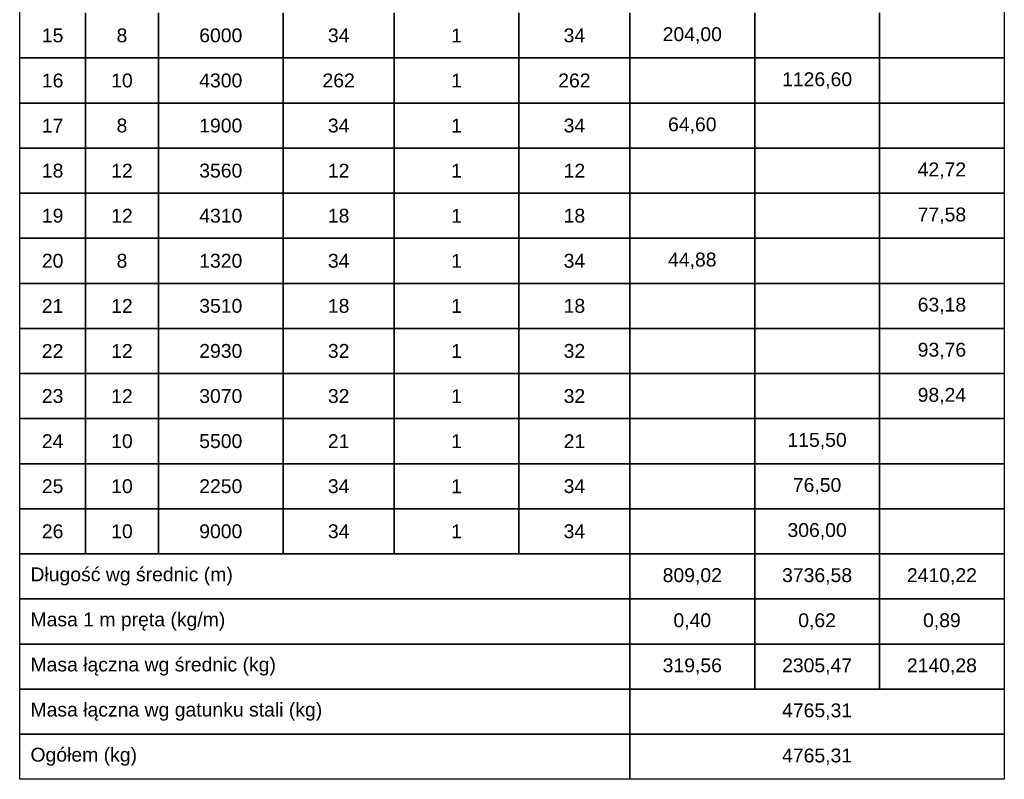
# Model space of a CAD drawing. Extents: x -1474 to 455485, y -101625 to 75879.
# Tile 29 of 40: x 371208 to 374048, y -99968 to -97778. Entities that reach past the tile are written whole.
import ezdxf

# ---------------------------------------------------------------- set-up
doc = ezdxf.new("R2010")
doc.units = 0
doc.header["$LTSCALE"] = 10
doc.header["$MEASUREMENT"] = 0
doc.layers.add('RCAD_tabele zbrojenia', color=7, linetype='Continuous')
doc.styles.add('style2', font='arial.ttf', dxfattribs={"height": 40})

msp = doc.modelspace()

# ---------------------------------------------------------------- linework, layer by layer
at = {"layer": 'RCAD_tabele zbrojenia', "color": 242}
for p, q in [((371208.17821, -99968.06983), (371208.17821, -95648.06983)), ((374048.17821, -95648.06983), (374048.17821, -99968.06983)), ((371208.17821, -97888.06983), (371208.17821, -97758.06983)), ((371398.17821, -97758.06983), (371398.17821, -97888.06983)), ((371398.17821, -97888.06983), (371398.17821, -97758.06983)), ((371608.17821, -97758.06983), (371608.17821, -97888.06983)), ((371608.17821, -97888.06983), (371608.17821, -97758.06983)), ((371968.17821, -97758.06983), (371968.17821, -97888.06983)), ((371968.17821, -97888.06983), (371968.17821, -97758.06983)), ((372288.17821, -97758.06983), (372288.17821, -97888.06983)), ((372288.17821, -97888.06983), (372288.17821, -97758.06983)), ((372648.17821, -97758.06983), (372648.17821, -97888.06983)), ((372648.17821, -97888.06983), (372648.17821, -97758.06983)), ((372968.17821, -97758.06983), (372968.17821, -97888.06983)), ((372968.17821, -97888.06983), (372968.17821, -97758.06983)), ((373328.17821, -97758.06983), (373328.17821, -97888.06983)), ((373328.17821, -97888.06983), (373328.17821, -97758.06983)), ((373688.17821, -97758.06983), (373688.17821, -97888.06983)), ((373688.17821, -97888.06983), (373688.17821, -97758.06983)), ((374048.17821, -97758.06983), (374048.17821, -97888.06983)), ((371398.17821, -97888.06983), (371208.17821, -97888.06983)), ((371208.17821, -97888.06983), (371398.17821, -97888.06983)), ((371208.17821, -98018.06983), (371208.17821, -97888.06983)), ((371608.17821, -97888.06983), (371398.17821, -97888.06983)), ((371398.17821, -97888.06983), (371398.17821, -98018.06983)), ((371398.17821, -97888.06983), (371608.17821, -97888.06983)), ((371398.17821, -98018.06983), (371398.17821, -97888.06983)), ((371968.17821, -97888.06983), (371608.17821, -97888.06983)), ((371608.17821, -97888.06983), (371608.17821, -98018.06983)), ((371608.17821, -97888.06983), (371968.17821, -97888.06983)), ((371608.17821, -98018.06983), (371608.17821, -97888.06983)), ((372288.17821, -97888.06983), (371968.17821, -97888.06983)), ((371968.17821, -97888.06983), (371968.17821, -98018.06983)), ((371968.17821, -97888.06983), (372288.17821, -97888.06983)), ((371968.17821, -98018.06983), (371968.17821, -97888.06983)), ((372648.17821, -97888.06983), (372288.17821, -97888.06983)), ((372288.17821, -97888.06983), (372288.17821, -98018.06983)), ((372288.17821, -97888.06983), (372648.17821, -97888.06983)), ((372288.17821, -98018.06983), (372288.17821, -97888.06983)), ((372968.17821, -97888.06983), (372648.17821, -97888.06983)), ((372648.17821, -97888.06983), (372648.17821, -98018.06983)), ((372648.17821, -97888.06983), (372968.17821, -97888.06983)), ((372648.17821, -98018.06983), (372648.17821, -97888.06983)), ((373328.17821, -97888.06983), (372968.17821, -97888.06983)), ((372968.17821, -97888.06983), (372968.17821, -98018.06983)), ((372968.17821, -97888.06983), (373328.17821, -97888.06983)), ((372968.17821, -98018.06983), (372968.17821, -97888.06983)), ((373688.17821, -97888.06983), (373328.17821, -97888.06983)), ((373328.17821, -97888.06983), (373328.17821, -98018.06983)), ((373328.17821, -97888.06983), (373688.17821, -97888.06983)), ((373328.17821, -98018.06983), (373328.17821, -97888.06983)), ((374048.17821, -97888.06983), (373688.17821, -97888.06983)), ((373688.17821, -97888.06983), (373688.17821, -98018.06983)), ((373688.17821, -97888.06983), (374048.17821, -97888.06983)), ((373688.17821, -98018.06983), (373688.17821, -97888.06983)), ((374048.17821, -97888.06983), (374048.17821, -98018.06983)), ((371398.17821, -98018.06983), (371208.17821, -98018.06983)), ((371208.17821, -98018.06983), (371398.17821, -98018.06983)), ((371208.17821, -98148.06983), (371208.17821, -98018.06983)), ((371608.17821, -98018.06983), (371398.17821, -98018.06983)), ((371398.17821, -98018.06983), (371398.17821, -98148.06983)), ((371398.17821, -98018.06983), (371608.17821, -98018.06983)), ((371398.17821, -98148.06983), (371398.17821, -98018.06983)), ((371968.17821, -98018.06983), (371608.17821, -98018.06983)), ((371608.17821, -98018.06983), (371608.17821, -98148.06983)), ((371608.17821, -98018.06983), (371968.17821, -98018.06983)), ((371608.17821, -98148.06983), (371608.17821, -98018.06983)), ((372288.17821, -98018.06983), (371968.17821, -98018.06983)), ((371968.17821, -98018.06983), (371968.17821, -98148.06983)), ((371968.17821, -98018.06983), (372288.17821, -98018.06983)), ((371968.17821, -98148.06983), (371968.17821, -98018.06983)), ((372648.17821, -98018.06983), (372288.17821, -98018.06983)), ((372288.17821, -98018.06983), (372288.17821, -98148.06983)), ((372288.17821, -98018.06983), (372648.17821, -98018.06983)), ((372288.17821, -98148.06983), (372288.17821, -98018.06983)), ((372968.17821, -98018.06983), (372648.17821, -98018.06983)), ((372648.17821, -98018.06983), (372648.17821, -98148.06983)), ((372648.17821, -98018.06983), (372968.17821, -98018.06983)), ((372648.17821, -98148.06983), (372648.17821, -98018.06983)), ((373328.17821, -98018.06983), (372968.17821, -98018.06983)), ((372968.17821, -98018.06983), (372968.17821, -98148.06983)), ((372968.17821, -98018.06983), (373328.17821, -98018.06983)), ((372968.17821, -98148.06983), (372968.17821, -98018.06983)), ((373688.17821, -98018.06983), (373328.17821, -98018.06983)), ((373328.17821, -98018.06983), (373328.17821, -98148.06983)), ((373328.17821, -98018.06983), (373688.17821, -98018.06983)), ((373328.17821, -98148.06983), (373328.17821, -98018.06983)), ((374048.17821, -98018.06983), (373688.17821, -98018.06983)), ((373688.17821, -98018.06983), (373688.17821, -98148.06983)), ((373688.17821, -98018.06983), (374048.17821, -98018.06983)), ((373688.17821, -98148.06983), (373688.17821, -98018.06983)), ((374048.17821, -98018.06983), (374048.17821, -98148.06983)), ((371398.17821, -98148.06983), (371208.17821, -98148.06983)), ((371208.17821, -98148.06983), (371398.17821, -98148.06983)), ((371208.17821, -98278.06983), (371208.17821, -98148.06983)), ((371608.17821, -98148.06983), (371398.17821, -98148.06983)), ((371398.17821, -98148.06983), (371398.17821, -98278.06983)), ((371398.17821, -98148.06983), (371608.17821, -98148.06983)), ((371398.17821, -98278.06983), (371398.17821, -98148.06983)), ((371968.17821, -98148.06983), (371608.17821, -98148.06983)), ((371608.17821, -98148.06983), (371608.17821, -98278.06983)), ((371608.17821, -98148.06983), (371968.17821, -98148.06983)), ((371608.17821, -98278.06983), (371608.17821, -98148.06983)), ((372288.17821, -98148.06983), (371968.17821, -98148.06983)), ((371968.17821, -98148.06983), (371968.17821, -98278.06983)), ((371968.17821, -98148.06983), (372288.17821, -98148.06983)), ((371968.17821, -98278.06983), (371968.17821, -98148.06983)), ((372648.17821, -98148.06983), (372288.17821, -98148.06983)), ((372288.17821, -98148.06983), (372288.17821, -98278.06983)), ((372288.17821, -98148.06983), (372648.17821, -98148.06983)), ((372288.17821, -98278.06983), (372288.17821, -98148.06983)), ((372968.17821, -98148.06983), (372648.17821, -98148.06983)), ((372648.17821, -98148.06983), (372648.17821, -98278.06983)), ((372648.17821, -98148.06983), (372968.17821, -98148.06983)), ((372648.17821, -98278.06983), (372648.17821, -98148.06983)), ((373328.17821, -98148.06983), (372968.17821, -98148.06983)), ((372968.17821, -98148.06983), (372968.17821, -98278.06983)), ((372968.17821, -98148.06983), (373328.17821, -98148.06983)), ((372968.17821, -98278.06983), (372968.17821, -98148.06983)), ((373688.17821, -98148.06983), (373328.17821, -98148.06983)), ((373328.17821, -98148.06983), (373328.17821, -98278.06983)), ((373328.17821, -98148.06983), (373688.17821, -98148.06983)), ((373328.17821, -98278.06983), (373328.17821, -98148.06983)), ((374048.17821, -98148.06983), (373688.17821, -98148.06983)), ((373688.17821, -98148.06983), (373688.17821, -98278.06983)), ((373688.17821, -98148.06983), (374048.17821, -98148.06983)), ((373688.17821, -98278.06983), (373688.17821, -98148.06983)), ((374048.17821, -98148.06983), (374048.17821, -98278.06983)), ((371398.17821, -98278.06983), (371208.17821, -98278.06983)), ((371208.17821, -98278.06983), (371398.17821, -98278.06983)), ((371208.17821, -98408.06983), (371208.17821, -98278.06983)), ((371608.17821, -98278.06983), (371398.17821, -98278.06983)), ((371398.17821, -98278.06983), (371398.17821, -98408.06983)), ((371398.17821, -98278.06983), (371608.17821, -98278.06983)), ((371398.17821, -98408.06983), (371398.17821, -98278.06983)), ((371968.17821, -98278.06983), (371608.17821, -98278.06983)), ((371608.17821, -98278.06983), (371608.17821, -98408.06983)), ((371608.17821, -98278.06983), (371968.17821, -98278.06983)), ((371608.17821, -98408.06983), (371608.17821, -98278.06983)), ((372288.17821, -98278.06983), (371968.17821, -98278.06983)), ((371968.17821, -98278.06983), (371968.17821, -98408.06983)), ((371968.17821, -98278.06983), (372288.17821, -98278.06983)), ((371968.17821, -98408.06983), (371968.17821, -98278.06983)), ((372648.17821, -98278.06983), (372288.17821, -98278.06983)), ((372288.17821, -98278.06983), (372288.17821, -98408.06983)), ((372288.17821, -98278.06983), (372648.17821, -98278.06983)), ((372288.17821, -98408.06983), (372288.17821, -98278.06983)), ((372968.17821, -98278.06983), (372648.17821, -98278.06983)), ((372648.17821, -98278.06983), (372648.17821, -98408.06983)), ((372648.17821, -98278.06983), (372968.17821, -98278.06983)), ((372648.17821, -98408.06983), (372648.17821, -98278.06983)), ((373328.17821, -98278.06983), (372968.17821, -98278.06983)), ((372968.17821, -98278.06983), (372968.17821, -98408.06983)), ((372968.17821, -98278.06983), (373328.17821, -98278.06983)), ((372968.17821, -98408.06983), (372968.17821, -98278.06983)), ((373688.17821, -98278.06983), (373328.17821, -98278.06983)), ((373328.17821, -98278.06983), (373328.17821, -98408.06983)), ((373328.17821, -98278.06983), (373688.17821, -98278.06983)), ((373328.17821, -98408.06983), (373328.17821, -98278.06983)), ((374048.17821, -98278.06983), (373688.17821, -98278.06983)), ((373688.17821, -98278.06983), (373688.17821, -98408.06983)), ((373688.17821, -98278.06983), (374048.17821, -98278.06983)), ((373688.17821, -98408.06983), (373688.17821, -98278.06983)), ((374048.17821, -98278.06983), (374048.17821, -98408.06983)), ((371398.17821, -98408.06983), (371208.17821, -98408.06983)), ((371208.17821, -98408.06983), (371398.17821, -98408.06983)), ((371208.17821, -98538.06983), (371208.17821, -98408.06983)), ((371608.17821, -98408.06983), (371398.17821, -98408.06983)), ((371398.17821, -98408.06983), (371398.17821, -98538.06983)), ((371398.17821, -98408.06983), (371608.17821, -98408.06983)), ((371398.17821, -98538.06983), (371398.17821, -98408.06983)), ((371968.17821, -98408.06983), (371608.17821, -98408.06983)), ((371608.17821, -98408.06983), (371608.17821, -98538.06983)), ((371608.17821, -98408.06983), (371968.17821, -98408.06983)), ((371608.17821, -98538.06983), (371608.17821, -98408.06983)), ((372288.17821, -98408.06983), (371968.17821, -98408.06983)), ((371968.17821, -98408.06983), (371968.17821, -98538.06983)), ((371968.17821, -98408.06983), (372288.17821, -98408.06983)), ((371968.17821, -98538.06983), (371968.17821, -98408.06983)), ((372648.17821, -98408.06983), (372288.17821, -98408.06983)), ((372288.17821, -98408.06983), (372288.17821, -98538.06983)), ((372288.17821, -98408.06983), (372648.17821, -98408.06983)), ((372288.17821, -98538.06983), (372288.17821, -98408.06983)), ((372968.17821, -98408.06983), (372648.17821, -98408.06983)), ((372648.17821, -98408.06983), (372648.17821, -98538.06983)), ((372648.17821, -98408.06983), (372968.17821, -98408.06983)), ((372648.17821, -98538.06983), (372648.17821, -98408.06983)), ((373328.17821, -98408.06983), (372968.17821, -98408.06983)), ((372968.17821, -98408.06983), (372968.17821, -98538.06983)), ((372968.17821, -98408.06983), (373328.17821, -98408.06983)), ((372968.17821, -98538.06983), (372968.17821, -98408.06983)), ((373688.17821, -98408.06983), (373328.17821, -98408.06983)), ((373328.17821, -98408.06983), (373328.17821, -98538.06983)), ((373328.17821, -98408.06983), (373688.17821, -98408.06983)), ((373328.17821, -98538.06983), (373328.17821, -98408.06983)), ((374048.17821, -98408.06983), (373688.17821, -98408.06983)), ((373688.17821, -98408.06983), (373688.17821, -98538.06983)), ((373688.17821, -98408.06983), (374048.17821, -98408.06983)), ((373688.17821, -98538.06983), (373688.17821, -98408.06983)), ((374048.17821, -98408.06983), (374048.17821, -98538.06983)), ((371398.17821, -98538.06983), (371208.17821, -98538.06983)), ((371208.17821, -98538.06983), (371398.17821, -98538.06983)), ((371208.17821, -98668.06983), (371208.17821, -98538.06983)), ((371608.17821, -98538.06983), (371398.17821, -98538.06983)), ((371398.17821, -98538.06983), (371398.17821, -98668.06983)), ((371398.17821, -98538.06983), (371608.17821, -98538.06983)), ((371398.17821, -98668.06983), (371398.17821, -98538.06983)), ((371968.17821, -98538.06983), (371608.17821, -98538.06983)), ((371608.17821, -98538.06983), (371608.17821, -98668.06983)), ((371608.17821, -98538.06983), (371968.17821, -98538.06983)), ((371608.17821, -98668.06983), (371608.17821, -98538.06983)), ((372288.17821, -98538.06983), (371968.17821, -98538.06983)), ((371968.17821, -98538.06983), (371968.17821, -98668.06983)), ((371968.17821, -98538.06983), (372288.17821, -98538.06983)), ((371968.17821, -98668.06983), (371968.17821, -98538.06983)), ((372648.17821, -98538.06983), (372288.17821, -98538.06983)), ((372288.17821, -98538.06983), (372288.17821, -98668.06983)), ((372288.17821, -98538.06983), (372648.17821, -98538.06983)), ((372288.17821, -98668.06983), (372288.17821, -98538.06983)), ((372968.17821, -98538.06983), (372648.17821, -98538.06983)), ((372648.17821, -98538.06983), (372648.17821, -98668.06983)), ((372648.17821, -98538.06983), (372968.17821, -98538.06983)), ((372648.17821, -98668.06983), (372648.17821, -98538.06983)), ((373328.17821, -98538.06983), (372968.17821, -98538.06983)), ((372968.17821, -98538.06983), (372968.17821, -98668.06983)), ((372968.17821, -98538.06983), (373328.17821, -98538.06983)), ((372968.17821, -98668.06983), (372968.17821, -98538.06983)), ((373688.17821, -98538.06983), (373328.17821, -98538.06983)), ((373328.17821, -98538.06983), (373328.17821, -98668.06983)), ((373328.17821, -98538.06983), (373688.17821, -98538.06983)), ((373328.17821, -98668.06983), (373328.17821, -98538.06983)), ((374048.17821, -98538.06983), (373688.17821, -98538.06983)), ((373688.17821, -98538.06983), (373688.17821, -98668.06983)), ((373688.17821, -98538.06983), (374048.17821, -98538.06983)), ((373688.17821, -98668.06983), (373688.17821, -98538.06983)), ((374048.17821, -98538.06983), (374048.17821, -98668.06983)), ((371398.17821, -98668.06983), (371208.17821, -98668.06983)), ((371208.17821, -98668.06983), (371398.17821, -98668.06983)), ((371208.17821, -98798.06983), (371208.17821, -98668.06983)), ((371608.17821, -98668.06983), (371398.17821, -98668.06983)), ((371398.17821, -98668.06983), (371398.17821, -98798.06983)), ((371398.17821, -98668.06983), (371608.17821, -98668.06983)), ((371398.17821, -98798.06983), (371398.17821, -98668.06983)), ((371968.17821, -98668.06983), (371608.17821, -98668.06983)), ((371608.17821, -98668.06983), (371608.17821, -98798.06983)), ((371608.17821, -98668.06983), (371968.17821, -98668.06983)), ((371608.17821, -98798.06983), (371608.17821, -98668.06983)), ((372288.17821, -98668.06983), (371968.17821, -98668.06983)), ((371968.17821, -98668.06983), (371968.17821, -98798.06983)), ((371968.17821, -98668.06983), (372288.17821, -98668.06983)), ((371968.17821, -98798.06983), (371968.17821, -98668.06983)), ((372648.17821, -98668.06983), (372288.17821, -98668.06983)), ((372288.17821, -98668.06983), (372288.17821, -98798.06983)), ((372288.17821, -98668.06983), (372648.17821, -98668.06983)), ((372288.17821, -98798.06983), (372288.17821, -98668.06983)), ((372968.17821, -98668.06983), (372648.17821, -98668.06983)), ((372648.17821, -98668.06983), (372648.17821, -98798.06983)), ((372648.17821, -98668.06983), (372968.17821, -98668.06983)), ((372648.17821, -98798.06983), (372648.17821, -98668.06983)), ((373328.17821, -98668.06983), (372968.17821, -98668.06983)), ((372968.17821, -98668.06983), (372968.17821, -98798.06983)), ((372968.17821, -98668.06983), (373328.17821, -98668.06983)), ((372968.17821, -98798.06983), (372968.17821, -98668.06983)), ((373688.17821, -98668.06983), (373328.17821, -98668.06983)), ((373328.17821, -98668.06983), (373328.17821, -98798.06983)), ((373328.17821, -98668.06983), (373688.17821, -98668.06983)), ((373328.17821, -98798.06983), (373328.17821, -98668.06983)), ((374048.17821, -98668.06983), (373688.17821, -98668.06983)), ((373688.17821, -98668.06983), (373688.17821, -98798.06983)), ((373688.17821, -98668.06983), (374048.17821, -98668.06983)), ((373688.17821, -98798.06983), (373688.17821, -98668.06983)), ((374048.17821, -98668.06983), (374048.17821, -98798.06983)), ((371398.17821, -98798.06983), (371208.17821, -98798.06983)), ((371208.17821, -98798.06983), (371398.17821, -98798.06983)), ((371208.17821, -98928.06983), (371208.17821, -98798.06983)), ((371608.17821, -98798.06983), (371398.17821, -98798.06983)), ((371398.17821, -98798.06983), (371398.17821, -98928.06983)), ((371398.17821, -98798.06983), (371608.17821, -98798.06983)), ((371398.17821, -98928.06983), (371398.17821, -98798.06983)), ((371968.17821, -98798.06983), (371608.17821, -98798.06983)), ((371608.17821, -98798.06983), (371608.17821, -98928.06983)), ((371608.17821, -98798.06983), (371968.17821, -98798.06983)), ((371608.17821, -98928.06983), (371608.17821, -98798.06983)), ((372288.17821, -98798.06983), (371968.17821, -98798.06983)), ((371968.17821, -98798.06983), (371968.17821, -98928.06983)), ((371968.17821, -98798.06983), (372288.17821, -98798.06983)), ((371968.17821, -98928.06983), (371968.17821, -98798.06983)), ((372648.17821, -98798.06983), (372288.17821, -98798.06983)), ((372288.17821, -98798.06983), (372288.17821, -98928.06983)), ((372288.17821, -98798.06983), (372648.17821, -98798.06983)), ((372288.17821, -98928.06983), (372288.17821, -98798.06983)), ((372968.17821, -98798.06983), (372648.17821, -98798.06983)), ((372648.17821, -98798.06983), (372648.17821, -98928.06983)), ((372648.17821, -98798.06983), (372968.17821, -98798.06983)), ((372648.17821, -98928.06983), (372648.17821, -98798.06983)), ((373328.17821, -98798.06983), (372968.17821, -98798.06983)), ((372968.17821, -98798.06983), (372968.17821, -98928.06983)), ((372968.17821, -98798.06983), (373328.17821, -98798.06983)), ((372968.17821, -98928.06983), (372968.17821, -98798.06983)), ((373688.17821, -98798.06983), (373328.17821, -98798.06983)), ((373328.17821, -98798.06983), (373328.17821, -98928.06983)), ((373328.17821, -98798.06983), (373688.17821, -98798.06983)), ((373328.17821, -98928.06983), (373328.17821, -98798.06983)), ((374048.17821, -98798.06983), (373688.17821, -98798.06983)), ((373688.17821, -98798.06983), (373688.17821, -98928.06983)), ((373688.17821, -98798.06983), (374048.17821, -98798.06983)), ((373688.17821, -98928.06983), (373688.17821, -98798.06983)), ((374048.17821, -98798.06983), (374048.17821, -98928.06983)), ((371398.17821, -98928.06983), (371208.17821, -98928.06983)), ((371208.17821, -98928.06983), (371398.17821, -98928.06983)), ((371208.17821, -99058.06983), (371208.17821, -98928.06983)), ((371608.17821, -98928.06983), (371398.17821, -98928.06983)), ((371398.17821, -98928.06983), (371398.17821, -99058.06983)), ((371398.17821, -98928.06983), (371608.17821, -98928.06983)), ((371398.17821, -99058.06983), (371398.17821, -98928.06983)), ((371968.17821, -98928.06983), (371608.17821, -98928.06983)), ((371608.17821, -98928.06983), (371608.17821, -99058.06983)), ((371608.17821, -98928.06983), (371968.17821, -98928.06983)), ((371608.17821, -99058.06983), (371608.17821, -98928.06983)), ((372288.17821, -98928.06983), (371968.17821, -98928.06983)), ((371968.17821, -98928.06983), (371968.17821, -99058.06983)), ((371968.17821, -98928.06983), (372288.17821, -98928.06983)), ((371968.17821, -99058.06983), (371968.17821, -98928.06983)), ((372648.17821, -98928.06983), (372288.17821, -98928.06983)), ((372288.17821, -98928.06983), (372288.17821, -99058.06983)), ((372288.17821, -98928.06983), (372648.17821, -98928.06983)), ((372288.17821, -99058.06983), (372288.17821, -98928.06983)), ((372968.17821, -98928.06983), (372648.17821, -98928.06983)), ((372648.17821, -98928.06983), (372648.17821, -99058.06983)), ((372648.17821, -98928.06983), (372968.17821, -98928.06983)), ((372648.17821, -99058.06983), (372648.17821, -98928.06983)), ((373328.17821, -98928.06983), (372968.17821, -98928.06983)), ((372968.17821, -98928.06983), (372968.17821, -99058.06983)), ((372968.17821, -98928.06983), (373328.17821, -98928.06983)), ((372968.17821, -99058.06983), (372968.17821, -98928.06983)), ((373688.17821, -98928.06983), (373328.17821, -98928.06983)), ((373328.17821, -98928.06983), (373328.17821, -99058.06983)), ((373328.17821, -98928.06983), (373688.17821, -98928.06983)), ((373328.17821, -99058.06983), (373328.17821, -98928.06983)), ((374048.17821, -98928.06983), (373688.17821, -98928.06983)), ((373688.17821, -98928.06983), (373688.17821, -99058.06983)), ((373688.17821, -98928.06983), (374048.17821, -98928.06983)), ((373688.17821, -99058.06983), (373688.17821, -98928.06983)), ((374048.17821, -98928.06983), (374048.17821, -99058.06983)), ((371398.17821, -99058.06983), (371208.17821, -99058.06983)), ((371208.17821, -99058.06983), (371398.17821, -99058.06983)), ((371208.17821, -99188.06983), (371208.17821, -99058.06983)), ((371608.17821, -99058.06983), (371398.17821, -99058.06983)), ((371398.17821, -99058.06983), (371398.17821, -99188.06983)), ((371398.17821, -99058.06983), (371608.17821, -99058.06983)), ((371398.17821, -99188.06983), (371398.17821, -99058.06983)), ((371968.17821, -99058.06983), (371608.17821, -99058.06983)), ((371608.17821, -99058.06983), (371608.17821, -99188.06983)), ((371608.17821, -99058.06983), (371968.17821, -99058.06983)), ((371608.17821, -99188.06983), (371608.17821, -99058.06983)), ((372288.17821, -99058.06983), (371968.17821, -99058.06983)), ((371968.17821, -99058.06983), (371968.17821, -99188.06983)), ((371968.17821, -99058.06983), (372288.17821, -99058.06983)), ((371968.17821, -99188.06983), (371968.17821, -99058.06983)), ((372648.17821, -99058.06983), (372288.17821, -99058.06983)), ((372288.17821, -99058.06983), (372288.17821, -99188.06983)), ((372288.17821, -99058.06983), (372648.17821, -99058.06983)), ((372288.17821, -99188.06983), (372288.17821, -99058.06983)), ((372968.17821, -99058.06983), (372648.17821, -99058.06983)), ((372648.17821, -99058.06983), (372648.17821, -99188.06983)), ((372648.17821, -99058.06983), (372968.17821, -99058.06983)), ((372648.17821, -99188.06983), (372648.17821, -99058.06983)), ((373328.17821, -99058.06983), (372968.17821, -99058.06983)), ((372968.17821, -99058.06983), (372968.17821, -99188.06983)), ((372968.17821, -99058.06983), (373328.17821, -99058.06983)), ((372968.17821, -99188.06983), (372968.17821, -99058.06983)), ((373688.17821, -99058.06983), (373328.17821, -99058.06983)), ((373328.17821, -99058.06983), (373328.17821, -99188.06983)), ((373328.17821, -99058.06983), (373688.17821, -99058.06983)), ((373328.17821, -99188.06983), (373328.17821, -99058.06983)), ((374048.17821, -99058.06983), (373688.17821, -99058.06983)), ((373688.17821, -99058.06983), (373688.17821, -99188.06983)), ((373688.17821, -99058.06983), (374048.17821, -99058.06983)), ((373688.17821, -99188.06983), (373688.17821, -99058.06983)), ((374048.17821, -99058.06983), (374048.17821, -99188.06983)), ((371398.17821, -99188.06983), (371208.17821, -99188.06983)), ((371208.17821, -99188.06983), (371398.17821, -99188.06983)), ((371208.17821, -99318.06983), (371208.17821, -99188.06983)), ((371608.17821, -99188.06983), (371398.17821, -99188.06983)), ((371398.17821, -99188.06983), (371398.17821, -99318.06983)), ((371398.17821, -99188.06983), (371608.17821, -99188.06983)), ((371398.17821, -99318.06983), (371398.17821, -99188.06983)), ((371968.17821, -99188.06983), (371608.17821, -99188.06983)), ((371608.17821, -99188.06983), (371608.17821, -99318.06983)), ((371608.17821, -99188.06983), (371968.17821, -99188.06983)), ((371608.17821, -99318.06983), (371608.17821, -99188.06983)), ((372288.17821, -99188.06983), (371968.17821, -99188.06983)), ((371968.17821, -99188.06983), (371968.17821, -99318.06983)), ((371968.17821, -99188.06983), (372288.17821, -99188.06983)), ((371968.17821, -99318.06983), (371968.17821, -99188.06983)), ((372648.17821, -99188.06983), (372288.17821, -99188.06983)), ((372288.17821, -99188.06983), (372288.17821, -99318.06983)), ((372288.17821, -99188.06983), (372648.17821, -99188.06983)), ((372288.17821, -99318.06983), (372288.17821, -99188.06983)), ((372968.17821, -99188.06983), (372648.17821, -99188.06983)), ((372648.17821, -99188.06983), (372648.17821, -99318.06983)), ((372648.17821, -99188.06983), (372968.17821, -99188.06983)), ((372648.17821, -99318.06983), (372648.17821, -99188.06983)), ((373328.17821, -99188.06983), (372968.17821, -99188.06983)), ((372968.17821, -99188.06983), (372968.17821, -99318.06983)), ((372968.17821, -99188.06983), (373328.17821, -99188.06983)), ((372968.17821, -99318.06983), (372968.17821, -99188.06983)), ((373688.17821, -99188.06983), (373328.17821, -99188.06983)), ((373328.17821, -99188.06983), (373328.17821, -99318.06983)), ((373328.17821, -99188.06983), (373688.17821, -99188.06983)), ((373328.17821, -99318.06983), (373328.17821, -99188.06983)), ((374048.17821, -99188.06983), (373688.17821, -99188.06983)), ((373688.17821, -99188.06983), (373688.17821, -99318.06983)), ((373688.17821, -99188.06983), (374048.17821, -99188.06983)), ((373688.17821, -99318.06983), (373688.17821, -99188.06983)), ((374048.17821, -99188.06983), (374048.17821, -99318.06983)), ((371208.17821, -99318.06983), (372968.17821, -99318.06983)), ((371208.17821, -99448.06983), (371208.17821, -99318.06983)), ((371398.17821, -99318.06983), (371208.17821, -99318.06983)), ((371608.17821, -99318.06983), (371398.17821, -99318.06983)), ((371968.17821, -99318.06983), (371608.17821, -99318.06983)), ((372288.17821, -99318.06983), (371968.17821, -99318.06983)), ((372648.17821, -99318.06983), (372288.17821, -99318.06983)), ((372968.17821, -99318.06983), (372648.17821, -99318.06983)), ((372968.17821, -99318.06983), (372968.17821, -99448.06983)), ((373328.17821, -99318.06983), (372968.17821, -99318.06983)), ((372968.17821, -99318.06983), (373328.17821, -99318.06983)), ((372968.17821, -99448.06983), (372968.17821, -99318.06983)), ((373688.17821, -99318.06983), (373328.17821, -99318.06983)), ((373328.17821, -99318.06983), (373328.17821, -99448.06983)), ((373328.17821, -99318.06983), (373688.17821, -99318.06983)), ((373328.17821, -99448.06983), (373328.17821, -99318.06983)), ((374048.17821, -99318.06983), (373688.17821, -99318.06983)), ((373688.17821, -99318.06983), (373688.17821, -99448.06983)), ((373688.17821, -99318.06983), (374048.17821, -99318.06983)), ((373688.17821, -99448.06983), (373688.17821, -99318.06983)), ((374048.17821, -99318.06983), (374048.17821, -99448.06983)), ((371208.17821, -99448.06983), (372968.17821, -99448.06983)), ((371208.17821, -99578.06983), (371208.17821, -99448.06983)), ((372968.17821, -99448.06983), (371208.17821, -99448.06983)), ((372968.17821, -99448.06983), (372968.17821, -99578.06983)), ((373328.17821, -99448.06983), (372968.17821, -99448.06983)), ((372968.17821, -99448.06983), (373328.17821, -99448.06983)), ((372968.17821, -99578.06983), (372968.17821, -99448.06983)), ((373688.17821, -99448.06983), (373328.17821, -99448.06983)), ((373328.17821, -99448.06983), (373328.17821, -99578.06983)), ((373328.17821, -99448.06983), (373688.17821, -99448.06983)), ((373328.17821, -99578.06983), (373328.17821, -99448.06983)), ((374048.17821, -99448.06983), (373688.17821, -99448.06983)), ((373688.17821, -99448.06983), (373688.17821, -99578.06983)), ((373688.17821, -99448.06983), (374048.17821, -99448.06983)), ((373688.17821, -99578.06983), (373688.17821, -99448.06983)), ((374048.17821, -99448.06983), (374048.17821, -99578.06983)), ((371208.17821, -99578.06983), (372968.17821, -99578.06983)), ((371208.17821, -99708.06983), (371208.17821, -99578.06983)), ((372968.17821, -99578.06983), (371208.17821, -99578.06983)), ((372968.17821, -99578.06983), (372968.17821, -99708.06983)), ((373328.17821, -99578.06983), (372968.17821, -99578.06983)), ((372968.17821, -99578.06983), (373328.17821, -99578.06983)), ((372968.17821, -99708.06983), (372968.17821, -99578.06983)), ((373688.17821, -99578.06983), (373328.17821, -99578.06983)), ((373328.17821, -99578.06983), (373328.17821, -99708.06983)), ((373328.17821, -99578.06983), (373688.17821, -99578.06983)), ((373328.17821, -99708.06983), (373328.17821, -99578.06983)), ((374048.17821, -99578.06983), (373688.17821, -99578.06983)), ((373688.17821, -99578.06983), (373688.17821, -99708.06983)), ((373688.17821, -99578.06983), (374048.17821, -99578.06983)), ((373688.17821, -99708.06983), (373688.17821, -99578.06983)), ((374048.17821, -99578.06983), (374048.17821, -99708.06983)), ((371208.17821, -99708.06983), (372968.17821, -99708.06983)), ((371208.17821, -99838.06983), (371208.17821, -99708.06983)), ((372968.17821, -99708.06983), (371208.17821, -99708.06983)), ((372968.17821, -99708.06983), (372968.17821, -99838.06983)), ((372968.17821, -99708.06983), (374048.17821, -99708.06983)), ((372968.17821, -99838.06983), (372968.17821, -99708.06983)), ((373328.17821, -99708.06983), (372968.17821, -99708.06983)), ((373688.17821, -99708.06983), (373328.17821, -99708.06983)), ((374048.17821, -99708.06983), (373688.17821, -99708.06983)), ((374048.17821, -99708.06983), (374048.17821, -99838.06983)), ((371208.17821, -99838.06983), (372968.17821, -99838.06983)), ((371208.17821, -99968.06983), (371208.17821, -99838.06983)), ((372968.17821, -99838.06983), (371208.17821, -99838.06983)), ((372968.17821, -99838.06983), (372968.17821, -99968.06983)), ((374048.17821, -99838.06983), (372968.17821, -99838.06983)), ((372968.17821, -99838.06983), (374048.17821, -99838.06983)), ((372968.17821, -99968.06983), (372968.17821, -99838.06983)), ((374048.17821, -99838.06983), (374048.17821, -99968.06983)), ((374048.17821, -99968.06983), (371208.17821, -99968.06983)), ((372968.17821, -99968.06983), (371208.17821, -99968.06983)), ((374048.17821, -99968.06983), (372968.17821, -99968.06983))]:
    msp.add_line(p, q, dxfattribs=at)

# ---------------------------------------------------------------- texts
at = {"layer": 'RCAD_tabele zbrojenia', "color": 2, "char_height": 40, "attachment_point": 5, "style": 'style2'}
for s, insert, width in [('15', (371303.17821, -97823.06983), 190), ('8', (371503.17821, -97823.06983), 210), ('6000', (371788.17821, -97823.06983), 360), ('34', (372128.17821, -97823.06983), 320), ('1', (372468.17821, -97823.06983), 360), ('34', (372808.17821, -97823.06983), 320), ('204,00', (373148.17821, -97823.06983), 360), ('16', (371303.17821, -97953.06983), 190), ('10', (371503.17821, -97953.06983), 210), ('4300', (371788.17821, -97953.06983), 360), ('262', (372128.17821, -97953.06983), 320), ('1', (372468.17821, -97953.06983), 360), ('262', (372808.17821, -97953.06983), 320), ('1126,60', (373508.17821, -97953.06983), 360), ('17', (371303.17821, -98083.06983), 190), ('8', (371503.17821, -98083.06983), 210), ('1900', (371788.17821, -98083.06983), 360), ('34', (372128.17821, -98083.06983), 320), ('1', (372468.17821, -98083.06983), 360), ('34', (372808.17821, -98083.06983), 320), ('64,60', (373148.17821, -98083.06983), 360), ('18', (371303.17821, -98213.06983), 190), ('12', (371503.17821, -98213.06983), 210), ('3560', (371788.17821, -98213.06983), 360), ('12', (372128.17821, -98213.06983), 320), ('1', (372468.17821, -98213.06983), 360), ('12', (372808.17821, -98213.06983), 320), ('42,72', (373868.17821, -98213.06983), 360), ('19', (371303.17821, -98343.06983), 190), ('12', (371503.17821, -98343.06983), 210), ('4310', (371788.17821, -98343.06983), 360), ('18', (372128.17821, -98343.06983), 320), ('1', (372468.17821, -98343.06983), 360), ('18', (372808.17821, -98343.06983), 320), ('77,58', (373868.17821, -98343.06983), 360), ('20', (371303.17821, -98473.06983), 190), ('8', (371503.17821, -98473.06983), 210), ('1320', (371788.17821, -98473.06983), 360), ('34', (372128.17821, -98473.06983), 320), ('1', (372468.17821, -98473.06983), 360), ('34', (372808.17821, -98473.06983), 320), ('44,88', (373148.17821, -98473.06983), 360), ('21', (371303.17821, -98603.06983), 190), ('12', (371503.17821, -98603.06983), 210), ('3510', (371788.17821, -98603.06983), 360), ('18', (372128.17821, -98603.06983), 320), ('1', (372468.17821, -98603.06983), 360), ('18', (372808.17821, -98603.06983), 320), ('63,18', (373868.17821, -98603.06983), 360), ('22', (371303.17821, -98733.06983), 190), ('12', (371503.17821, -98733.06983), 210), ('2930', (371788.17821, -98733.06983), 360), ('32', (372128.17821, -98733.06983), 320), ('1', (372468.17821, -98733.06983), 360), ('32', (372808.17821, -98733.06983), 320), ('93,76', (373868.17821, -98733.06983), 360), ('23', (371303.17821, -98863.06983), 190), ('12', (371503.17821, -98863.06983), 210), ('3070', (371788.17821, -98863.06983), 360), ('32', (372128.17821, -98863.06983), 320), ('1', (372468.17821, -98863.06983), 360), ('32', (372808.17821, -98863.06983), 320), ('98,24', (373868.17821, -98863.06983), 360), ('24', (371303.17821, -98993.06983), 190), ('10', (371503.17821, -98993.06983), 210), ('5500', (371788.17821, -98993.06983), 360), ('21', (372128.17821, -98993.06983), 320), ('1', (372468.17821, -98993.06983), 360), ('21', (372808.17821, -98993.06983), 320), ('115,50', (373508.17821, -98993.06983), 360), ('25', (371303.17821, -99123.06983), 190), ('10', (371503.17821, -99123.06983), 210), ('2250', (371788.17821, -99123.06983), 360), ('34', (372128.17821, -99123.06983), 320), ('1', (372468.17821, -99123.06983), 360), ('34', (372808.17821, -99123.06983), 320), ('76,50', (373508.17821, -99123.06983), 360), ('26', (371303.17821, -99253.06983), 190), ('10', (371503.17821, -99253.06983), 210), ('9000', (371788.17821, -99253.06983), 360), ('34', (372128.17821, -99253.06983), 320), ('1', (372468.17821, -99253.06983), 360), ('34', (372808.17821, -99253.06983), 320), ('306,00', (373508.17821, -99253.06983), 360), ('809,02', (373148.17821, -99383.06983), 360), ('3736,58', (373508.17821, -99383.06983), 360), ('2410,22', (373868.17821, -99383.06983), 360), ('0,40', (373148.17821, -99513.06983), 360), ('0,62', (373508.17821, -99513.06983), 360), ('0,89', (373868.17821, -99513.06983), 360), ('319,56', (373148.17821, -99643.06983), 360), ('2305,47', (373508.17821, -99643.06983), 360), ('2140,28', (373868.17821, -99643.06983), 360), ('4765,31', (373508.17821, -99773.06983), 1080), ('4765,31', (373508.17821, -99903.06983), 1080)]:
    msp.add_mtext(s, dxfattribs=dict(at, insert=insert, width=width))
at = {"layer": 'RCAD_tabele zbrojenia', "color": 3, "char_height": 40, "width": 1760, "attachment_point": 4, "style": 'style2'}
for s, insert in [('  Długość wg średnic (m)', (371208.17821, -99383.06983)), ('  Masa 1 m pręta (kg/m)', (371208.17821, -99513.06983)), ('  Masa łączna wg średnic (kg)', (371208.17821, -99643.06983)), ('  Masa łączna wg gatunku stali (kg)', (371208.17821, -99773.06983)), ('  Ogółem (kg)', (371208.17821, -99903.06983))]:
    msp.add_mtext(s, dxfattribs=dict(at, insert=insert))

doc.saveas('drawing.dxf')
